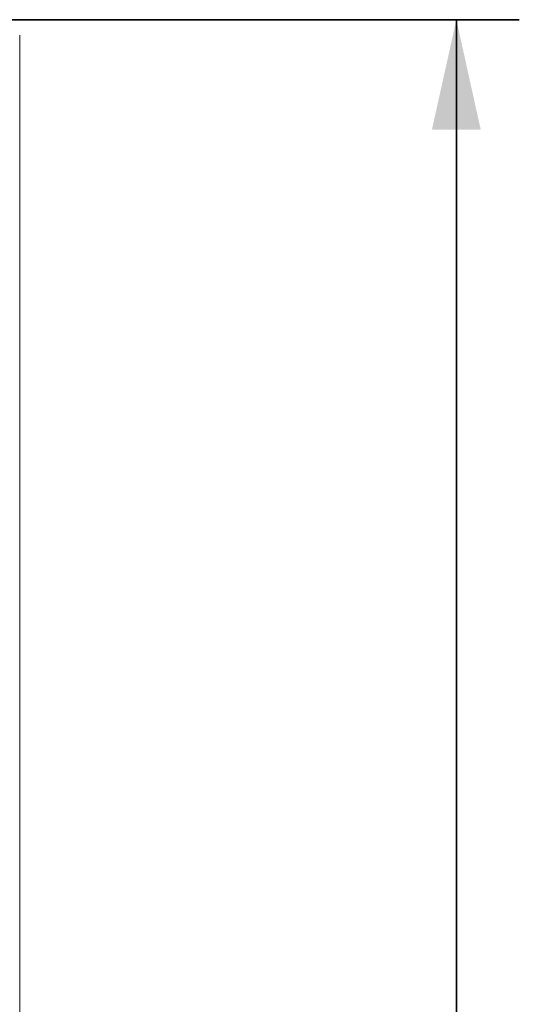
# Model space of a CAD drawing. Header units: millimetres. Extents: x 4 to 1188, y 1 to 840.
# Tile 48 of 256: x 350 to 366, y 468 to 499. Entities that reach past the tile are written whole.
import ezdxf

# ---------------------------------------------------------------- set-up
doc = ezdxf.new("R2010")
doc.units = ezdxf.units.MM
doc.layers.add('1', color=7, linetype='Continuous')
doc.styles.add('Arial Unicode MS', font='Arial Unicode MS')
doc.dimstyles.get("Standard").update_dxf_attribs({"dimtxt": 0.18, "dimasz": 0.18, "dimexe": 0.18, "dimexo": 0.0625, "dimgap": 0.09, "dimtad": 0, "dimtih": 1, "dimtoh": 1, "dimdec": 4, "dimzin": 0, "dimdsep": 46, "dimtxsty": 'Standard', "dimcen": 0.09, "dimadec": 0, "dimazin": 0, "dimtfac": 1, "dimtdec": 4, "dimtofl": 0, "dimtmove": 0, "dimatfit": 3, "dimfxl": 0, "dimtolj": 1, "dimtzin": 0, "dimarcsym": 0})

# ---------------------------------------------------------------- blocks, each defined once
blk = doc.blocks.new('_U24')
at = {"layer": '1', "color": 18, "lineweight": 35}
for p, q in [((339.218, 499.382), (365.518, 499.382)), ((363.518, 357.953), (363.518, 499.382)), ((350.29, 357.953), (365.518, 357.953))]:
    blk.add_line(p, q, dxfattribs=at)
at = {"layer": '1', "color": 18, "lineweight": 70}
for points in [[(363.518, 499.382), (364.294, 495.882), (362.742, 495.882)], [(363.518, 357.953), (362.742, 361.453), (364.294, 361.453)]]:
    blk.add_solid(points, dxfattribs=at)
at = {"layer": '1', "color": 18, "linetype": 'Continuous', "lineweight": 13, "insert": (363.065, 425.456), "char_height": 3, "attachment_point": 7, "rotation": 90, "line_spacing_factor": 1.047437, "style": 'Arial Unicode MS'}
blk.add_mtext('\\fArial Unicode MS|b0|i0;\\W1.0000;990', dxfattribs=at)

msp = doc.modelspace()

# ---------------------------------------------------------------- linework, layer by layer
at = {"layer": '1', "color": 154, "linetype": 'Continuous', "lineweight": 13}
msp.add_line((349.6467, 498.889), (349.6467, 358.8605), dxfattribs=at)

# ---------------------------------------------------------------- dimensions: what is measured, and where the dimension line sits
at = {"layer": '1', "color": 18, "linetype": 'Continuous', "lineweight": 13}
dim = msp.add_linear_dim(base=(363.5181, 499.3819), p1=(338.2181, 357.9533), p2=(338.2181, 499.3819), angle=90, dimstyle='Standard', override={"dimtxt": 3, "dimasz": 3.5, "dimexe": 2, "dimexo": 1, "dimgap": 1.5, "dimtad": 1, "dimtih": 0, "dimtoh": 0, "dimdec": 2, "dimlfac": 7, "dimzin": 8, "dimdsep": 44, "dimlunit": 2, "dimtxsty": 'Arial Unicode MS', "dimsah": 1, "dimse1": 0, "dimse2": 0, "dimsd1": 0, "dimsd2": 0, "dimclrd": 18, "dimclre": 18, "dimclrt": 18, "dimtol": 0, "dimtm": -0.1, "dimtfac": 0.666667, "dimtdec": 2, "dimtofl": 1, "dimtmove": 0, "dimtzin": 8, "dimlwd": 35, "dimlwe": 35}, dxfattribs=at)
dim.commit()
dim.dimension.update_dxf_attribs({"geometry": '_U24', "text_midpoint": (363.5181, 428.6676), "dimtype": 160})

doc.saveas('drawing.dxf')
